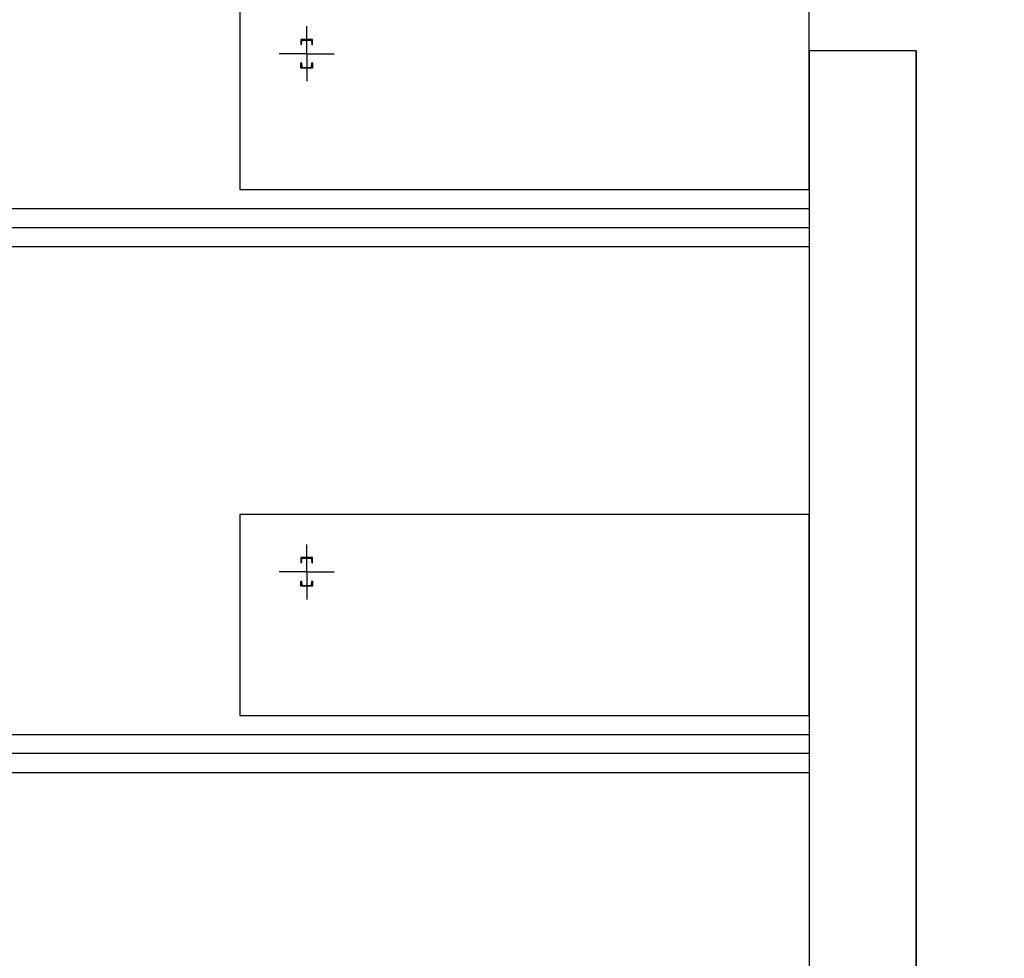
# Model space of a CAD drawing. Extents: x -1507204116 to 3732041488, y -170180604 to 62810664.
# Tile 44 of 54: x 128656 to 138955, y 8726 to 18543. Entities that reach past the tile are written whole.
import ezdxf

# ---------------------------------------------------------------- set-up
doc = ezdxf.new("R2010")
doc.units = 0
doc.header["$LTSCALE"] = 1000
doc.header["$MEASUREMENT"] = 0
doc.layers.add('_-0', color=7, linetype='CONTINUOUS')
doc.layers.add('_ZAŘÍZENÍ', color=7, linetype='CONTINUOUS')
doc.styles.get("Standard").update_dxf_attribs({"font": 'ROMANS.shx', "height": 10})

# ---------------------------------------------------------------- blocks, each defined once
blk = doc.blocks.new('GENDIN-1026-0EJH7R7-0305')
at = {"layer": '_-0'}
for p, q in [((0, 120), (55, 120)), ((0, 0), (0, 120)), ((50.858853, 112.868708), (15.282293, 110.022583)), ((55, 120), (55, 117.354377)), ((55, 0), (0, 0)), ((7, 101.051246), (7, 18.948754)), ((15.282293, 9.977417), (50.858853, 7.131292)), ((55, 2.645623), (55, 0))]:
    blk.add_line(p, q, dxfattribs=at)
for centre, radius, start, end in [((16, 101.051246), 9, 94.573921, 180), ((50.5, 117.354377), 4.5, 274.573913, 0), ((16, 18.948754), 9, 180, 265.426079), ((50.5, 2.645623), 4.5, 0, 85.426087)]:
    blk.add_arc(centre, radius, start, end, dxfattribs=at)
at = {"layer": '_-0', "flags": 9}
blk.add_attdef('POWER_DIM', (0, 0), '', height=3.5, dxfattribs=at)

msp = doc.modelspace()

# ---------------------------------------------------------------- linework, layer by layer
at = {"layer": '_ZAŘÍZENÍ', "color": 0, "lineweight": -2}
for p, q in [((131658, 18187), (131658, 18475)), ((131658, 18187), (131370, 18187)), ((131658, 18187), (131946, 18187)), ((131658, 18187), (131658, 17899)), ((136913, 16367), (93583, 16367)), ((131658, 12767), (131658, 13055)), ((131658, 12767), (131370, 12767)), ((131658, 12767), (131946, 12767)), ((131658, 12767), (131658, 12479)), ((136913, 10867), (93583, 10867))]:
    msp.add_line(p, q, dxfattribs=at)
for points in [[(136913, 16767), (136913, 21967), (130958, 21967), (130958, 16767)], [(138033, 6817), (138033, 18217), (136913, 18217), (136913, 6817)], [(136913, 11267), (136913, 13367), (130958, 13367), (130958, 11267)]]:
    msp.add_lwpolyline(points, close=True, dxfattribs=at)
for points in [[(138033, 18217), (138033, 2117), (140733, 2117)], [(128433, 16567), (136913, 16567)], [(136913, 16167), (128433, 16167)], [(128433, 11067), (136913, 11067)], [(136913, 10667), (128433, 10667)]]:
    msp.add_lwpolyline(points, dxfattribs=at)

# ---------------------------------------------------------------- block references
at = {"layer": '_ZAŘÍZENÍ', "color": 0, "lineweight": -2, "xscale": -1, "rotation": 90}
for p in [(131718, 18337), (131718, 12917)]:
    msp.add_blockref('GENDIN-1026-0EJH7R7-0305', p, dxfattribs=at)
at = {"layer": '_ZAŘÍZENÍ', "color": 0, "lineweight": -2, "rotation": 90}
for p in [(131718, 18037), (131718, 12617)]:
    msp.add_blockref('GENDIN-1026-0EJH7R7-0305', p, dxfattribs=at)

doc.saveas('drawing.dxf')
